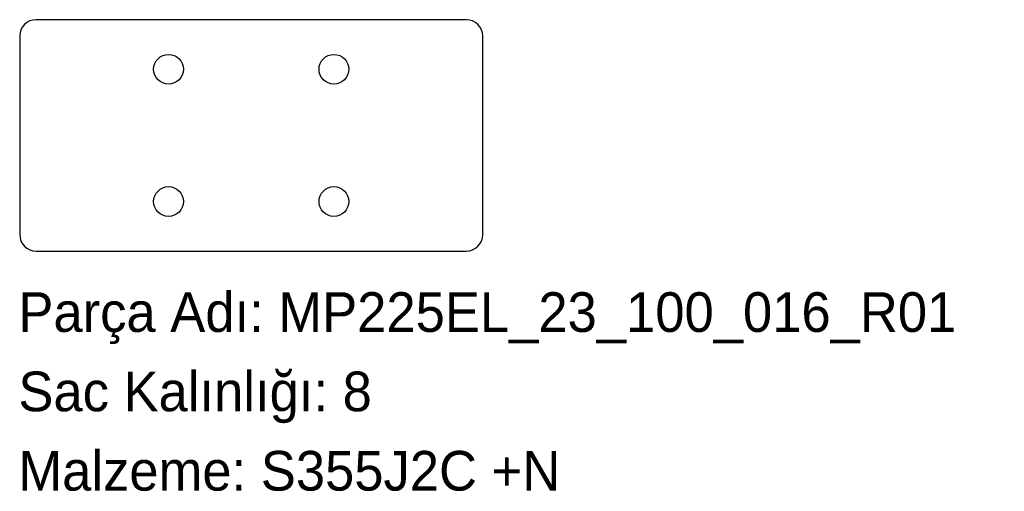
# Model space of a CAD drawing. Header units: millimetres. Extents: x 0 to 298, y -72 to 70.
import ezdxf

# ---------------------------------------------------------------- set-up
doc = ezdxf.new("R2010")
doc.units = ezdxf.units.MM
doc.linetypes.add('SLD-Katı', pattern=[0])
doc.linetypes.add('SLD-Sürekli', pattern=[0])
doc.layers.add('METIN', color=96, linetype='SLD-Katı')
doc.styles.add('SLDTEXTSTYLE0', font='ARIAL.TTF', dxfattribs={"width": 0.948, "bigfont": 'bigfont'})
doc.styles.add('SLDTEXTSTYLE1', font='ARIAL.TTF', dxfattribs={"width": 0.948})

msp = doc.modelspace()

# ---------------------------------------------------------------- linework, layer by layer
at = {"color": 7, "linetype": 'SLD-Sürekli', "lineweight": 25}
for p, q in [((135.4, 70.4), (5.4, 70.4)), ((0.4, 65.4), (0.4, 5.4)), ((140.4, 5.4), (140.4, 65.4)), ((5.4, 0.4), (135.4, 0.4))]:
    msp.add_line(p, q, dxfattribs=at)
for centre in [(45.4, 55.4), (95.4, 55.4), (45.4, 15.4), (95.4, 15.4)]:
    msp.add_circle(centre, 4.5, dxfattribs=at)
for centre, start, end in [((5.4, 65.4), 90, 180), ((135.4, 65.4), 0, 90), ((5.4, 5.4), 180, 270), ((135.4, 5.4), 270, 0)]:
    msp.add_arc(centre, 5, start, end, dxfattribs=at)

# ---------------------------------------------------------------- texts
at = {"layer": 'METIN', "char_height": 12, "attachment_point": 1}
for s, insert, style in [('Parça Adı: MP225EL_23_100_016_R01', (0, -12.03), 'SLDTEXTSTYLE0'), ('Sac Kalınlığı: 8', (0, -36.03), 'SLDTEXTSTYLE0'), ('Malzeme: S355J2C +N', (0, -60.03), 'SLDTEXTSTYLE1')]:
    msp.add_mtext(s, dxfattribs=dict(at, insert=insert, style=style))

doc.saveas('drawing.dxf')
